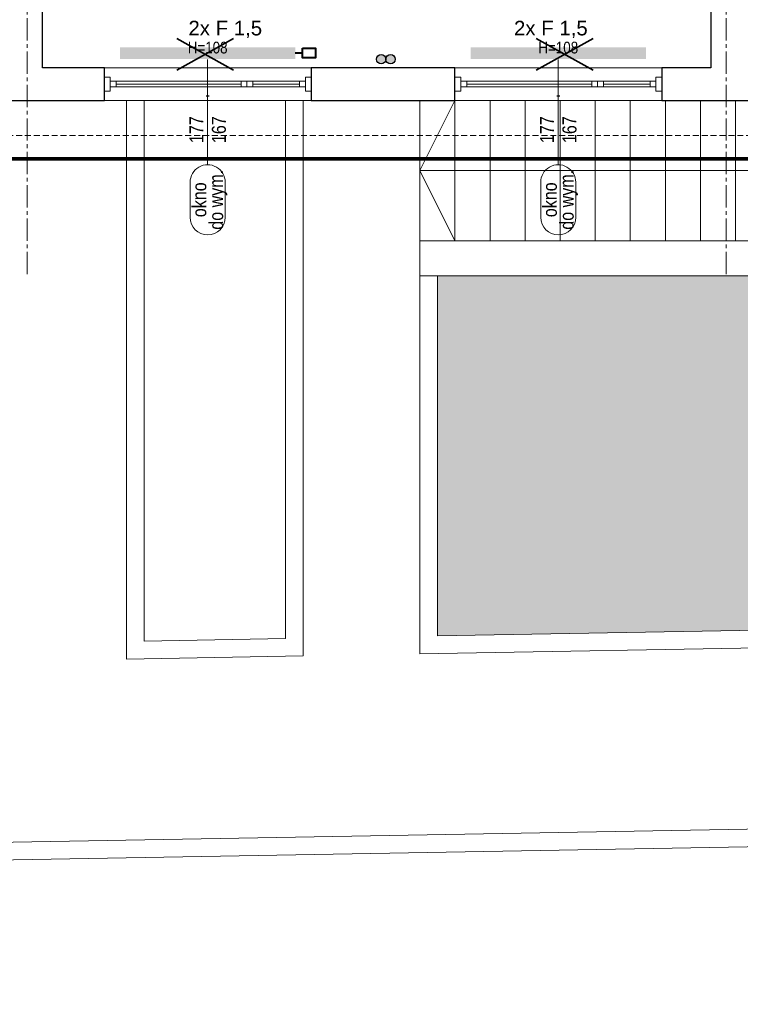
# Model space of a CAD drawing. Header units: millimetres. Extents: x -37445 to 120667, y -123620 to 254214.
# Tile 7 of 219: x 23975 to 30142, y -107733 to -99309. Entities that reach past the tile are written whole.
import ezdxf
from ezdxf import colors
from ezdxf.entities.mleader import LeaderData, LeaderLine
from ezdxf.enums import TextEntityAlignment as Align
from ezdxf.math import Vec2, Vec3

# ---------------------------------------------------------------- set-up
doc = ezdxf.new("R2010")
doc.units = ezdxf.units.MM
doc.linetypes.add('xref_ACAD-LSN_dyspozytornia_PW_rzuty_12$0$CENTER2', pattern=[28.575, 19.05, -3.175, 3.175, -3.175])
doc.linetypes.add('xref_ACAD-LSN_dyspozytornia_PW_rzuty_12$0$DASHED', pattern=[19.05, 12.7, -6.35])
for name, color, linetype, lineweight in [('DEMONTAŻE', 6, 'Continuous', 35), ('Inwentaryzacja$0$Leszno_dyspozytornia_inwentaryzacja$0$FL_grzejniki_istniejące', 1, 'Continuous', 40), ('xref', 8, 'Continuous', 13), ('xref_ACAD-LSN_dyspozytornia_PW_rzuty_12$0$A hatch', 8, 'Continuous', 5), ('xref_ACAD-LSN_dyspozytornia_PW_rzuty_12$0$A opis', 8, 'Continuous', 13), ('xref_ACAD-LSN_dyspozytornia_PW_rzuty_12$0$A opis stolarka', 8, 'Continuous', 9), ('xref_ACAD-LSN_dyspozytornia_PW_rzuty_12$0$A opis stolarka NWD typ', 8, 'Continuous', 9), ('xref_ACAD-LSN_dyspozytornia_PW_rzuty_12$0$A widok', 8, 'Continuous', 9), ('xref_ACAD-LSN_dyspozytornia_PW_rzuty_12$0$A widok wyżej', 8, 'xref_ACAD-LSN_dyspozytornia_PW_rzuty_12$0$DASHED', 9), ('xref_ACAD-LSN_dyspozytornia_PW_rzuty_12$0$A zakres', 8, 'Continuous', 13), ('xref_ACAD-LSN_dyspozytornia_PW_rzuty_12$0$A-Glaz', 8, 'Continuous', 9), ('xref_ACAD-LSN_dyspozytornia_PW_rzuty_12$0$A-Wall', 8, 'Continuous', 25), ('xref_ACAD-LSN_dyspozytornia_PW_rzuty_12$0$S-Grid-Iden', 8, 'xref_ACAD-LSN_dyspozytornia_PW_rzuty_12$0$CENTER2', 9)]:
    doc.layers.add(name, color=color, linetype=linetype, lineweight=lineweight)
doc.layers.add('Inwentaryzacja$0$Leszno_dyspozytornia_inwentaryzacja$0$Inwentarka_opis', color=7, linetype='Continuous')
doc.layers.add('Inwentaryzacja$0$Leszno_dyspozytornia_inwentaryzacja$0$Ogrzewanie+ct', color=7, linetype='Continuous')
doc.layers.add('xref_ACAD-LSN_dyspozytornia_PW_rzuty_12$0$A opis ppoż okna', color=8, linetype='Continuous', lineweight=13, transparency=0.25)
doc.styles.add('Inwentaryzacja$0$Leszno_dyspozytornia_inwentaryzacja$0$Standard', font='arial.ttf')
doc.styles.add('xref_ACAD-LSN_dyspozytornia_PW_rzuty_12$0$STYL ASA', font='ARIALN.TTF')

# ---------------------------------------------------------------- blocks, each defined once
blk = doc.blocks.new('xref_ACAD-LSN_dyspozytornia_PW_rzuty_12$0$blok do okna')
for points in [[(28.5, 2.5), (33.5, 2.5), (33.5, -2.5), (28.5, -2.5)], [(33.5, 2.5), (38.5, 2.5), (38.5, -2.5), (33.5, -2.5)]]:
    blk.add_lwpolyline(points, close=True)
for points in [[(-78.5, 0), (28.5, 0)], [(38.5, 0), (78.5, 0)]]:
    blk.add_lwpolyline(points)
blk = doc.blocks.new('xref_ACAD-LSN_dyspozytornia_PW_rzuty_12$0$wtag_LEFT')
at = {"transparency": 33554687, "elevation": 0}
for points in [[(-30, 0), (30, 0)], [(30, 0), (60, 0)]]:
    blk.add_lwpolyline(points, dxfattribs=at)
at = {"layer": 'xref_ACAD-LSN_dyspozytornia_PW_rzuty_12$0$A opis stolarka NWD typ', "transparency": 33554687, "elevation": 0}
blk.add_lwpolyline([(-75, 15, 1), (-75, -15), (-45, -15, 1), (-45, 15)], format="xyb", close=True, dxfattribs=at)
at = {"ltscale": 0.1, "transparency": 33554687, "style": 'xref_ACAD-LSN_dyspozytornia_PW_rzuty_12$0$STYL ASA'}
blk.add_attdef('WINDOWS:PARAPET', text='', height=10, rotation=90, dxfattribs=at).set_placement((70.22, 0, 0), align=Align.MIDDLE_CENTER)
blk.add_attdef('WINDOWS:SZEROKOŚĆ', text='', height=12, dxfattribs=at).set_placement((0, 0), align=Align.BOTTOM_CENTER)
blk.add_attdef('WINDOWS:WYSOKOŚĆ', text='', height=12, dxfattribs=at).set_placement((0, -3.6), align=Align.TOP_CENTER)
at = {"layer": 'xref_ACAD-LSN_dyspozytornia_PW_rzuty_12$0$A opis ppoż okna', "ltscale": 0.1, "transparency": 33554687, "style": 'xref_ACAD-LSN_dyspozytornia_PW_rzuty_12$0$STYL ASA'}
blk.add_attdef('WINDOWS:PPOŻ', text='', height=10, rotation=90, dxfattribs=at).set_placement((30, 0, 0), align=Align.MIDDLE_CENTER)
at = {"layer": 'xref_ACAD-LSN_dyspozytornia_PW_rzuty_12$0$A opis stolarka NWD typ', "ltscale": 0.1, "transparency": 33554687, "style": 'xref_ACAD-LSN_dyspozytornia_PW_rzuty_12$0$STYL ASA'}
blk.add_attdef('WINDOWS:TYP', text='', height=12, dxfattribs=at).set_placement((-60, -2.4), align=Align.BOTTOM_CENTER)
blk.add_attdef('WINDOWS:PODTYP', text='', height=12, dxfattribs=at).set_placement((-60, -1.2), align=Align.TOP_CENTER)
blk = doc.blocks.new('Inwentaryzacja$0$Leszno_dyspozytornia_inwentaryzacja$0$og')
at = {"layer": 'Inwentaryzacja$0$Leszno_dyspozytornia_inwentaryzacja$0$Ogrzewanie+ct'}
h = blk.add_hatch(color=256, dxfattribs=at)
h.paths.add_polyline_path([(51581.5, -99588.6, 1), (51501.5, -99588.6, 1)])
h.paths.add_polyline_path([(51661.5, -99588.6, 1), (51581.5, -99588.6, 1)])
for centre in [(51541.5, -99588.6), (51621.5, -99588.6)]:
    blk.add_circle(centre, 40, dxfattribs=at)
blk = doc.blocks.new('x')
at = {"layer": 'DEMONTAŻE'}
for p, q in [((116509.4, 10201.1), (116996.3, 10470.9)), ((116509.4, 10470.9), (116996.3, 10201.1))]:
    blk.add_line(p, q, dxfattribs=at)
blk = doc.blocks.new('xref_ACAD-LSN_dyspozytornia_PW_rzuty_12')
at = {"layer": 'xref_ACAD-LSN_dyspozytornia_PW_rzuty_12$0$A hatch', "transparency": 33554495}
h = blk.add_hatch(dxfattribs=at)
h.set_pattern_fill('GRASS', color=256, scale=4)
h.set_pattern_definition([(90, (0, -10000), (-71.84205, 71.84205), [19.05, -124.6341]), (45, (0, -10000), (-71.84205, 71.84205), [19.05, -82.55]), (135, (0, -10000), (-71.84205, -71.84205), [19.05, -82.55])])
edge = h.paths.add_edge_path()
edge.add_spline(control_points=[(73831.5, 78934.68), (73821.36, 78950.89), (73811.24, 78967.07), (73777.87, 79019.69), (73754.29, 79055.73), (73718.41, 79105.36), (73707.36, 79120.03), (73684.52, 79148.75), (73672.74, 79162.81), (73654.38, 79183.36), (73648.14, 79190.12), (73632.69, 79206.37), (73623.35, 79215.76), (73602.5, 79235.86), (73590.89, 79246.5), (73522.6, 79306.14), (73459.37, 79350), (73322.18, 79426.9), (73248.22, 79459.94), (73069.97, 79523.2), (72963.12, 79549.77), (72743.28, 79584.73), (72630.3, 79593.11), (72404.88, 79591.72), (72292.43, 79581.95), (72113.07, 79550.96), (72044.07, 79534.98), (71910.9, 79495.5), (71846.73, 79471.98), (71725.02, 79417.48), (71667.49, 79386.49), (71560.83, 79317.11), (71511.71, 79278.72), (71449.3, 79219.14), (71431.82, 79200.98), (71407.01, 79172.79), (71398.98, 79163.23), (71383.4, 79143.81), (71375.85, 79133.93), (71359.01, 79110.82), (71349.87, 79097.48), (71316.18, 79045.24), (71294.19, 79004.53), (71248.09, 78905.26), (71225.84, 78845.34), (71186.66, 78721.6), (71169.74, 78657.78), (71142.4, 78545.8), (71131.46, 78498.08), (71120.5, 78450.28)], knot_values=[0, 0, 0, 0, 57.207065, 57.207065, 187.181956, 187.181956, 242.95388, 242.95388, 298.725803, 298.725803, 326.611765, 326.611765, 366.532108, 366.532108, 413.640335, 413.640335, 636.601339, 636.601339, 859.562342, 859.562342, 1147.4948, 1147.4948, 1435.427258, 1435.427258, 1723.359715, 1723.359715, 1909.892427, 1909.892427, 2096.425139, 2096.425139, 2282.95785, 2282.95785, 2469.490562, 2469.490562, 2547.228377, 2547.228377, 2586.097284, 2586.097284, 2624.966192, 2624.966192, 2675.594063, 2675.594063, 2819.436148, 2819.436148, 3012.724073, 3012.724073, 3206.011998, 3206.011998, 3347.114496, 3347.114496, 3347.114496, 3347.114496], degree=3, periodic=0)
edge.add_line((71120.5, 78450.28), (73831.5, 78934.68))
h.paths.add_polyline_path([(69699.19, 79521.76), (65252.06, 79442.82), (65252.06, 78327.22), (70701.68, 78327.22), (70701.68, 78536.91, 0.419422)])
h.paths.add_polyline_path([(66521.59, 80689.22), (65352.68, 80689.22), (65352.68, 80659.22), (65323.18, 80659.22), (65323.18, 80689.22), (65229.94, 80689.22), (65239.64, 80142.71), (66521.59, 80165.46)])
edge = h.paths.add_edge_path()
edge.add_line((67744.6, 80689.22), (68718.74, 80689.22))
edge.add_line((68718.74, 80689.22), (68718.74, 80265.3))
edge.add_arc((68483.74, 80265.3), 235, -15.04019, 0, ccw=False)
edge.add_line((68710.69, 80204.32), (67744.6, 80187.17))
edge.add_line((67744.6, 80187.17), (67744.6, 80689.22))
edge = h.paths.add_edge_path()
edge.add_line((69340.24, 80689.22), (69815.68, 80689.22))
edge.add_line((69815.68, 80689.22), (69815.68, 80223.94))
edge.add_line((69815.68, 80223.94), (69350.6, 80215.68))
edge.add_arc((69575.24, 80284.68), 235, 180, 197.07407, ccw=False)
edge.add_line((69340.24, 80284.68), (69340.24, 80689.22))
edge = h.paths.add_edge_path()
edge.add_line((70216.68, 80539.22), (71051.68, 80539.22))
edge.add_line((71051.68, 80539.22), (71051.68, 80689.22))
edge.add_line((71051.68, 80689.22), (71234.68, 80689.22))
edge.add_line((71234.68, 80689.22), (71234.68, 80312.98))
edge.add_arc((71169.68, 80312.98), 65, 271.01694, 360, ccw=False)
edge.add_line((71170.84, 80247.99), (70216.68, 80231.09))
edge.add_line((70216.68, 80231.09), (70216.68, 80539.22))
edge = h.paths.add_edge_path()
edge.add_line((72662.68, 80689.22), (72890.68, 80689.22))
edge.add_line((72890.68, 80689.22), (72890.68, 80659.22))
edge.add_line((72890.68, 80659.22), (72903.68, 80659.22))
edge.add_line((72903.68, 80659.22), (72901.85, 80108.69))
edge.add_arc((72897.68, 80343.65), 235, 180, 271.01694, ccw=False)
edge.add_line((72662.68, 80343.65), (72662.68, 80689.22))
at = {"layer": 'xref_ACAD-LSN_dyspozytornia_PW_rzuty_12$0$A hatch'}
for points in [[(69325.24, 80689.22), (69325.24, 80284.68, 0.419422), (69579.68, 80034.72), (71174.12, 80063.02, 0.409025), (71419.68, 80312.98), (71419.68, 80689.22)], [(69340.24, 80689.22), (69340.24, 80284.68, 0.419422), (69579.42, 80049.72), (71173.86, 80078.02, 0.409025), (71404.68, 80312.98), (71404.68, 80689.22)], [(70201.68, 80689.22), (70201.68, 80215.79), (71171.1, 80232.99, 0.409025), (71249.68, 80312.98), (71249.68, 80689.22)], [(70216.68, 80539.22), (70216.68, 80231.05), (71170.84, 80247.99, 0.409025), (71234.68, 80312.98), (71234.68, 80689.22)]]:
    blk.add_lwpolyline(points, format="xyb", dxfattribs=at)
for points in [[(69950.68, 80689.22), (69950.68, 80211.33), (70101.68, 80214.01), (70101.68, 80689.22)], [(69965.68, 80689.22), (69965.68, 80226.6), (70086.68, 80228.75), (70086.68, 80689.22)]]:
    blk.add_lwpolyline(points, dxfattribs=at)
at = {"layer": 'xref_ACAD-LSN_dyspozytornia_PW_rzuty_12$0$A widok'}
for points in [[(70231.68, 80689.22), (70201.68, 80689.22), (70201.68, 80569.22), (70231.68, 80569.22)], [(70261.68, 80689.22), (70231.68, 80689.22), (70231.68, 80569.22), (70261.68, 80569.22)], [(70291.68, 80689.22), (70261.68, 80689.22), (70261.68, 80569.22), (70291.68, 80569.22)], [(70321.68, 80689.22), (70291.68, 80689.22), (70291.68, 80569.22), (70321.68, 80569.22)], [(70351.68, 80689.22), (70321.68, 80689.22), (70321.68, 80569.22), (70351.68, 80569.22)], [(70381.68, 80689.22), (70351.68, 80689.22), (70351.68, 80569.22), (70381.68, 80569.22)], [(70411.68, 80689.22), (70381.68, 80689.22), (70381.68, 80569.22), (70411.68, 80569.22)], [(70441.68, 80689.22), (70411.68, 80689.22), (70411.68, 80569.22), (70441.68, 80569.22)], [(70471.68, 80689.22), (70441.68, 80689.22), (70441.68, 80569.22), (70471.68, 80569.22)], [(70501.68, 80689.22), (70471.68, 80689.22), (70471.68, 80569.22), (70501.68, 80569.22)]]:
    blk.add_lwpolyline(points, close=True, dxfattribs=at)
for points in [[(71021.68, 80689.22), (71021.68, 80569.22), (70201.68, 80569.22), (70201.68, 80539.22), (71051.68, 80539.22), (71051.68, 80689.22)], [(70231.68, 80689.22), (70201.68, 80629.22), (70231.68, 80569.22)], [(70771.68, 80629.22), (70201.68, 80629.22)]]:
    blk.add_lwpolyline(points, dxfattribs=at)
at = {"layer": 'xref_ACAD-LSN_dyspozytornia_PW_rzuty_12$0$A widok wyżej', "linetype": 'xref_ACAD-LSN_dyspozytornia_PW_rzuty_12$0$DASHED', "lineweight": 9, "ltscale": 0.2}
for p, q in [((70108.68, 80717.22), (69931.68, 80717.22)), ((70408.68, 80717.22), (70231.68, 80717.22)), ((69931.68, 80689.22), (70108.68, 80689.22)), ((70231.68, 80689.22), (70408.68, 80689.22))]:
    blk.add_line(p, q, dxfattribs=at)
at = {"layer": 'xref_ACAD-LSN_dyspozytornia_PW_rzuty_12$0$A widok wyżej', "ltscale": 0.4}
blk.add_lwpolyline([(65352.68, 80659.22), (72855.68, 80659.22)], dxfattribs=at)
at = {"layer": 'xref_ACAD-LSN_dyspozytornia_PW_rzuty_12$0$A zakres', "linetype": 'xref_ACAD-LSN_dyspozytornia_PW_rzuty_12$0$DASHED', "const_width": 3}
blk.add_lwpolyline([(67446.18, 82031.22), (67446.18, 80639.22), (72869.68, 80639.22), (72869.68, 82031.22)], close=True, dxfattribs=at)
at = {"layer": 'xref_ACAD-LSN_dyspozytornia_PW_rzuty_12$0$A-Glaz', "linetype": 'Continuous', "lineweight": 9}
for p, q in [((69931.68, 80717.22), (70108.68, 80717.22)), ((70231.68, 80717.22), (70408.68, 80717.22)), ((69941.68, 80700.72), (69941.68, 80705.72)), ((70098.68, 80700.72), (70098.68, 80705.72)), ((70241.68, 80700.72), (70241.68, 80705.72)), ((70398.68, 80700.72), (70398.68, 80705.72)), ((69931.68, 80689.22), (70108.68, 80689.22)), ((70231.68, 80689.22), (70408.68, 80689.22))]:
    blk.add_line(p, q, dxfattribs=at)
for points in [[(69936.68, 80709.22), (69931.68, 80709.22), (69931.68, 80697.22), (69936.68, 80697.22)], [(70103.68, 80709.22), (70108.68, 80709.22), (70108.68, 80697.22), (70103.68, 80697.22)], [(70236.68, 80709.22), (70231.68, 80709.22), (70231.68, 80697.22), (70236.68, 80697.22)], [(70403.68, 80709.22), (70408.68, 80709.22), (70408.68, 80697.22), (70403.68, 80697.22)], [(69936.68, 80700.72), (69936.68, 80705.72), (70103.68, 80705.72), (70103.68, 80700.72)], [(70236.68, 80700.72), (70236.68, 80705.72), (70403.68, 80705.72), (70403.68, 80700.72)]]:
    blk.add_lwpolyline(points, close=True, dxfattribs=at)
at = {"layer": 'xref_ACAD-LSN_dyspozytornia_PW_rzuty_12$0$A-Wall', "linetype": 'Continuous', "lineweight": 25}
for p, q in [((70450.68, 81222.22), (70450.68, 80717.22)), ((69878.68, 80717.22), (69878.68, 81029.22)), ((69931.68, 80717.22), (69878.68, 80717.22)), ((69931.68, 80689.22), (69931.68, 80717.22)), ((70108.68, 80717.22), (70108.68, 80689.22)), ((70231.68, 80717.22), (70108.68, 80717.22)), ((70231.68, 80689.22), (70231.68, 80717.22)), ((70408.68, 80717.22), (70408.68, 80689.22)), ((70450.68, 80717.22), (70408.68, 80717.22)), ((69808.68, 80689.22), (69931.68, 80689.22)), ((70108.68, 80689.22), (70231.68, 80689.22)), ((70408.68, 80689.22), (70528.68, 80689.22))]:
    blk.add_line(p, q, dxfattribs=at)
at = {"layer": 'xref_ACAD-LSN_dyspozytornia_PW_rzuty_12$0$S-Grid-Iden'}
for points in [[(69865.68, 82131.22), (69865.68, 80539.22)], [(70463.68, 82131.22), (70463.68, 80539.22)]]:
    blk.add_lwpolyline(points, dxfattribs=at)
at = {"layer": 'xref_ACAD-LSN_dyspozytornia_PW_rzuty_12$0$A opis stolarka', "linetype": 'Continuous', "lineweight": 9}
ref = blk.add_blockref('xref_ACAD-LSN_dyspozytornia_PW_rzuty_12$0$wtag_LEFT', (70020.02, 80664.22, -20), dxfattribs=dict(at, rotation=89.99999999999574))
ref.add_attrib('WINDOWS:TYP', 'okno', dxfattribs={"layer": 'xref_ACAD-LSN_dyspozytornia_PW_rzuty_12$0$A opis stolarka NWD typ', "ltscale": 0.1, "height": 12, "rotation": 90, "style": 'xref_ACAD-LSN_dyspozytornia_PW_rzuty_12$0$STYL ASA'}).set_placement((70022.42, 80604.22, -20), align=Align.BOTTOM_CENTER)
ref.add_attrib('WINDOWS:PODTYP', 'do wym.', dxfattribs={"layer": 'xref_ACAD-LSN_dyspozytornia_PW_rzuty_12$0$A opis stolarka NWD typ', "ltscale": 0.1, "height": 12, "rotation": 90, "style": 'xref_ACAD-LSN_dyspozytornia_PW_rzuty_12$0$STYL ASA'}).set_placement((70021.22, 80604.22, -20), align=Align.TOP_CENTER)
ref.add_attrib('WINDOWS:SZEROKOŚĆ', '177', dxfattribs={"layer": '0', "ltscale": 0.1, "height": 12, "rotation": 90, "style": 'xref_ACAD-LSN_dyspozytornia_PW_rzuty_12$0$STYL ASA'}).set_placement((70020.02, 80664.22, -20), align=Align.BOTTOM_CENTER)
ref.add_attrib('WINDOWS:WYSOKOŚĆ', '167', dxfattribs={"layer": '0', "ltscale": 0.1, "height": 12, "rotation": 90, "style": 'xref_ACAD-LSN_dyspozytornia_PW_rzuty_12$0$STYL ASA'}).set_placement((70023.62, 80664.22, -20), align=Align.TOP_CENTER)
ref.add_attrib('WINDOWS:PPOŻ', '-', dxfattribs={"layer": 'xref_ACAD-LSN_dyspozytornia_PW_rzuty_12$0$A opis ppoż okna', "ltscale": 0.1, "height": 10, "style": 'xref_ACAD-LSN_dyspozytornia_PW_rzuty_12$0$STYL ASA'}).set_placement((70020.02, 80694.22, -20), align=Align.MIDDLE_CENTER)
ref.add_attrib('WINDOWS:PARAPET', 'H=108', dxfattribs={"layer": '0', "ltscale": 0.1, "height": 10, "style": 'xref_ACAD-LSN_dyspozytornia_PW_rzuty_12$0$STYL ASA'}).set_placement((70020.02, 80734.44, -20), align=Align.MIDDLE_CENTER)
ref = blk.add_blockref('xref_ACAD-LSN_dyspozytornia_PW_rzuty_12$0$wtag_LEFT', (70320.02, 80664.22, -20), dxfattribs=dict(at, rotation=89.99999999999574))
ref.add_attrib('WINDOWS:TYP', 'okno', dxfattribs={"layer": 'xref_ACAD-LSN_dyspozytornia_PW_rzuty_12$0$A opis stolarka NWD typ', "ltscale": 0.1, "height": 12, "rotation": 90, "style": 'xref_ACAD-LSN_dyspozytornia_PW_rzuty_12$0$STYL ASA'}).set_placement((70322.42, 80604.22, -20), align=Align.BOTTOM_CENTER)
ref.add_attrib('WINDOWS:PODTYP', 'do wym.', dxfattribs={"layer": 'xref_ACAD-LSN_dyspozytornia_PW_rzuty_12$0$A opis stolarka NWD typ', "ltscale": 0.1, "height": 12, "rotation": 90, "style": 'xref_ACAD-LSN_dyspozytornia_PW_rzuty_12$0$STYL ASA'}).set_placement((70321.22, 80604.22, -20), align=Align.TOP_CENTER)
ref.add_attrib('WINDOWS:SZEROKOŚĆ', '177', dxfattribs={"layer": '0', "ltscale": 0.1, "height": 12, "rotation": 90, "style": 'xref_ACAD-LSN_dyspozytornia_PW_rzuty_12$0$STYL ASA'}).set_placement((70320.02, 80664.22, -20), align=Align.BOTTOM_CENTER)
ref.add_attrib('WINDOWS:WYSOKOŚĆ', '167', dxfattribs={"layer": '0', "ltscale": 0.1, "height": 12, "rotation": 90, "style": 'xref_ACAD-LSN_dyspozytornia_PW_rzuty_12$0$STYL ASA'}).set_placement((70323.62, 80664.22, -20), align=Align.TOP_CENTER)
ref.add_attrib('WINDOWS:PPOŻ', '-', dxfattribs={"layer": 'xref_ACAD-LSN_dyspozytornia_PW_rzuty_12$0$A opis ppoż okna', "ltscale": 0.1, "height": 10, "style": 'xref_ACAD-LSN_dyspozytornia_PW_rzuty_12$0$STYL ASA'}).set_placement((70320.02, 80694.22, -20), align=Align.MIDDLE_CENTER)
ref.add_attrib('WINDOWS:PARAPET', 'H=108', dxfattribs={"layer": '0', "ltscale": 0.1, "height": 10, "style": 'xref_ACAD-LSN_dyspozytornia_PW_rzuty_12$0$STYL ASA'}).set_placement((70320.02, 80734.44, -20), align=Align.MIDDLE_CENTER)
at = {"layer": 'xref_ACAD-LSN_dyspozytornia_PW_rzuty_12$0$A-Glaz', "linetype": 'Continuous', "lineweight": 9, "extrusion": (0, 0, -1), "zscale": -1, "rotation": 180}
for p in [(-70020.18, 80703.22), (-70320.18, 80703.22)]:
    blk.add_blockref('xref_ACAD-LSN_dyspozytornia_PW_rzuty_12$0$blok do okna', p, dxfattribs=at)
at = {"layer": 'xref_ACAD-LSN_dyspozytornia_PW_rzuty_12$0$A opis', "linetype": 'Continuous', "lineweight": 9}
ml = blk.add_multileader_mtext('Standard', dxfattribs=at)
ml.set_content('istniejąca dylatacja budynku', color=256, style='xref_ACAD-LSN_dyspozytornia_PW_rzuty_12$0$STYL ASA')
ml.set_leader_properties()
ml.build(insert=Vec2(0, 0))
ml.multileader.update_dxf_attribs({"text_left_attachment_type": 6, "text_right_attachment_type": 6, "dogleg_length": 3, "arrow_head_size": 10})
ctx = ml.context
ctx.base_point, ctx.char_height, ctx.arrow_head_size, ctx.landing_gap_size, ctx.plane_origin = Vec3(69278.25, 80586.39), 10, 10, 10, Vec3(68994.06, 80093)
ctx.left_attachment, ctx.right_attachment = 6, 6
notes = []
notes.append((ctx, [(0, (1, 1, 0), (69273.26, 80586.4), (1, 0), 4.99, [(0, [(69258.43, 80689.22)], 0, [])])]))
ctx.mtext.insert, ctx.mtext.width, ctx.mtext.line_spacing_factor, ctx.mtext.flow_direction = Vec3(69288.25, 80599.33), 91.7382, 0.96, 5
for ctx, leaders in notes:
    for number, flags, end, landing, length, lines in leaders:
        leader = LeaderData()
        leader.index, (leader.has_last_leader_line, leader.has_dogleg_vector, leader.attachment_direction) = number, flags
        leader.last_leader_point, leader.dogleg_vector, leader.dogleg_length = Vec3(end), Vec3(landing), length
        for number, points, colour, breaks in lines:
            line = LeaderLine()
            line.index, line.vertices, line.color, line.breaks = number, Vec3.list(points), colors.encode_raw_color(colour), breaks
            leader.lines.append(line)
        ctx.leaders.append(leader)

msp = doc.modelspace()

# ---------------------------------------------------------------- block references
at = {"layer": 'xref', "xscale": 10, "yscale": 10, "zscale": 10}
msp.add_blockref('xref_ACAD-LSN_dyspozytornia_PW_rzuty_12', (-674616.8, -906892.2), dxfattribs=at)

# ---------------------------------------------------------------- next in the draw order: linework, layer by layer
at = {"layer": 'Inwentaryzacja$0$Leszno_dyspozytornia_inwentaryzacja$0$FL_grzejniki_istniejące'}
msp.add_line((26395.4, -99594.7), (26333.3, -99594.5), dxfattribs=at)
at = {"layer": 'Inwentaryzacja$0$Leszno_dyspozytornia_inwentaryzacja$0$FL_grzejniki_istniejące', "ltscale": 150, "const_width": 100}
for points in [[(24833.3, -99594.5), (26333.3, -99594.5)], [(27833.3, -99594.5), (29333.3, -99594.5)]]:
    msp.add_lwpolyline(points, dxfattribs=at)
at = {"layer": 'Inwentaryzacja$0$Leszno_dyspozytornia_inwentaryzacja$0$FL_grzejniki_istniejące'}
msp.add_lwpolyline([(26395.4, -99553.8), (26506.5, -99553.8), (26506.5, -99635.6), (26395.4, -99635.6)], close=True, dxfattribs=at)

# ---------------------------------------------------------------- next in the draw order: block references
at = {"layer": 'DEMONTAŻE'}
for p in [(-91190.5, -109941.1), (-88115.3, -109941.1)]:
    msp.add_blockref('x', p, dxfattribs=at)
at = {"layer": 'Inwentaryzacja$0$Leszno_dyspozytornia_inwentaryzacja$0$Ogrzewanie+ct', "rotation": 360}
msp.add_blockref('Inwentaryzacja$0$Leszno_dyspozytornia_inwentaryzacja$0$og', (-24473.2, -58.4), dxfattribs=at)

# ---------------------------------------------------------------- next in the draw order: leaders
at = {"layer": 'Inwentaryzacja$0$Leszno_dyspozytornia_inwentaryzacja$0$Inwentarka_opis', "lineweight": 9}
ml = msp.add_multileader_mtext('Standard', dxfattribs=at)
ml.set_content('19ż', color=256, style='Inwentaryzacja$0$Leszno_dyspozytornia_inwentaryzacja$0$Standard')
ml.set_leader_properties(color=256)
ml.build(insert=Vec2(0, 0))
ml.multileader.update_dxf_attribs({"dogleg_length": 4, "arrow_head_size": 50})
ctx = ml.context
ctx.base_point, ctx.char_height, ctx.arrow_head_size, ctx.landing_gap_size, ctx.plane_origin = Vec3(37434, -99408), 125, 50, 15, Vec3(96565.4, 126831.2)
notes = []
notes.append((ctx, [(0, (0, 0, 0), (0, 0), (1, 0), 1, [])]))
ctx.mtext.insert, ctx.mtext.width = Vec3(37449, -99344.4), 5456.685
ml = msp.add_multileader_mtext('Standard', dxfattribs=at)
ml.set_content('2x F 1,5', color=256, style='Inwentaryzacja$0$Leszno_dyspozytornia_inwentaryzacja$0$Standard')
ml.set_leader_properties(color=256)
ml.build(insert=Vec2(0, 0))
ml.multileader.update_dxf_attribs({"dogleg_length": 4, "arrow_head_size": 50})
ctx = ml.context
ctx.base_point, ctx.char_height, ctx.arrow_head_size, ctx.landing_gap_size, ctx.plane_origin = Vec3(25403.8, -99393.4), 125, 50, 15, Vec3(84535.1, 126857.1)
notes.append((ctx, [(0, (0, 0, 0), (0, 0), (1, 0), 1, [])]))
ctx.mtext.insert, ctx.mtext.width = Vec3(25418.8, -99318.6), 5456.685
ml = msp.add_multileader_mtext('Standard', dxfattribs=at)
ml.set_content('2x F 1,5', color=256, style='Inwentaryzacja$0$Leszno_dyspozytornia_inwentaryzacja$0$Standard')
ml.set_leader_properties(color=256)
ml.build(insert=Vec2(0, 0))
ml.multileader.update_dxf_attribs({"dogleg_length": 4, "arrow_head_size": 50})
ctx = ml.context
ctx.base_point, ctx.char_height, ctx.arrow_head_size, ctx.landing_gap_size, ctx.plane_origin = Vec3(28189.9, -99393.4), 125, 50, 15, Vec3(87321.2, 126857.1)
notes.append((ctx, [(0, (0, 0, 0), (0, 0), (1, 0), 1, [])]))
ctx.mtext.insert, ctx.mtext.width = Vec3(28204.9, -99318.6), 5456.685
ml = msp.add_multileader_mtext('Standard', dxfattribs=at)
ml.set_content('2x F 1,5', color=256, style='Inwentaryzacja$0$Leszno_dyspozytornia_inwentaryzacja$0$Standard')
ml.set_leader_properties(color=256)
ml.build(insert=Vec2(0, 0))
ml.multileader.update_dxf_attribs({"dogleg_length": 4, "arrow_head_size": 50})
ctx = ml.context
ctx.base_point, ctx.char_height, ctx.arrow_head_size, ctx.landing_gap_size, ctx.plane_origin = Vec3(31165, -99393.4), 125, 50, 15, Vec3(90296.4, 126857.1)
notes.append((ctx, [(0, (0, 0, 0), (0, 0), (1, 0), 1, [])]))
ctx.mtext.insert, ctx.mtext.width = Vec3(31180, -99318.6), 5456.685
ml = msp.add_multileader_mtext('Standard', dxfattribs=at)
ml.set_content('2x F 1,5', color=256, style='Inwentaryzacja$0$Leszno_dyspozytornia_inwentaryzacja$0$Standard')
ml.set_leader_properties(color=256)
ml.build(insert=Vec2(0, 0))
ml.multileader.update_dxf_attribs({"dogleg_length": 4, "arrow_head_size": 50})
ctx = ml.context
ctx.base_point, ctx.char_height, ctx.arrow_head_size, ctx.landing_gap_size, ctx.plane_origin = Vec3(34099.1, -99393.4), 125, 50, 15, Vec3(93230.4, 126857.1)
notes.append((ctx, [(0, (0, 0, 0), (0, 0), (1, 0), 1, [])]))
ctx.mtext.insert, ctx.mtext.width = Vec3(34114.1, -99318.6), 5456.685
ml = msp.add_multileader_mtext('Standard', dxfattribs=at)
ml.set_content('GS 5x dn65 1,5m', color=256, style='Inwentaryzacja$0$Leszno_dyspozytornia_inwentaryzacja$0$Standard')
ml.set_leader_properties(color=256)
ml.build(insert=Vec2(0, 0))
ml.multileader.update_dxf_attribs({"dogleg_length": 4, "arrow_head_size": 50})
ctx = ml.context
ctx.base_point, ctx.char_height, ctx.arrow_head_size, ctx.landing_gap_size, ctx.plane_origin = Vec3(51808.3, -99416.7), 125, 50, 15, Vec3(110939.6, 126833.7)
notes.append((ctx, [(0, (0, 0, 0), (0, 0), (1, 0), 1, [])]))
ctx.mtext.insert, ctx.mtext.width = Vec3(51823.3, -99341.9), 5456.685
ml = msp.add_multileader_mtext('Standard', dxfattribs=at)
ml.set_content('GS 5x dn65 1,8m', color=256, style='Inwentaryzacja$0$Leszno_dyspozytornia_inwentaryzacja$0$Standard')
ml.set_leader_properties(color=256)
ml.build(insert=Vec2(0, 0))
ml.multileader.update_dxf_attribs({"dogleg_length": 4, "arrow_head_size": 50})
ctx = ml.context
ctx.base_point, ctx.char_height, ctx.arrow_head_size, ctx.landing_gap_size, ctx.plane_origin = Vec3(21908.9, -99381.6), 125, 50, 15, Vec3(81040.2, 126868.8)
notes.append((ctx, [(0, (0, 0, 0), (0, 0), (1, 0), 1, [])]))
ctx.mtext.insert, ctx.mtext.width = Vec3(21923.9, -99306.8), 5456.685
ml = msp.add_multileader_mtext('Standard', dxfattribs=at)
ml.set_content('GS 5x dn65 1,8m', color=256, style='Inwentaryzacja$0$Leszno_dyspozytornia_inwentaryzacja$0$Standard')
ml.set_leader_properties(color=256)
ml.build(insert=Vec2(0, 0))
ml.multileader.update_dxf_attribs({"dogleg_length": 4, "arrow_head_size": 50})
ctx = ml.context
ctx.base_point, ctx.char_height, ctx.arrow_head_size, ctx.landing_gap_size, ctx.plane_origin = Vec3(18981.7, -99381.6), 125, 50, 15, Vec3(78113, 126868.8)
notes.append((ctx, [(0, (0, 0, 0), (0, 0), (1, 0), 1, [])]))
ctx.mtext.insert, ctx.mtext.width = Vec3(18996.7, -99306.8), 5456.685
for ctx, leaders in notes:
    for number, flags, end, landing, length, lines in leaders:
        leader = LeaderData()
        leader.index, (leader.has_last_leader_line, leader.has_dogleg_vector, leader.attachment_direction) = number, flags
        leader.last_leader_point, leader.dogleg_vector, leader.dogleg_length = Vec3(end), Vec3(landing), length
        for number, points, colour, breaks in lines:
            line = LeaderLine()
            line.index, line.vertices, line.color, line.breaks = number, Vec3.list(points), colors.encode_raw_color(colour), breaks
            leader.lines.append(line)
        ctx.leaders.append(leader)

doc.saveas('drawing.dxf')
